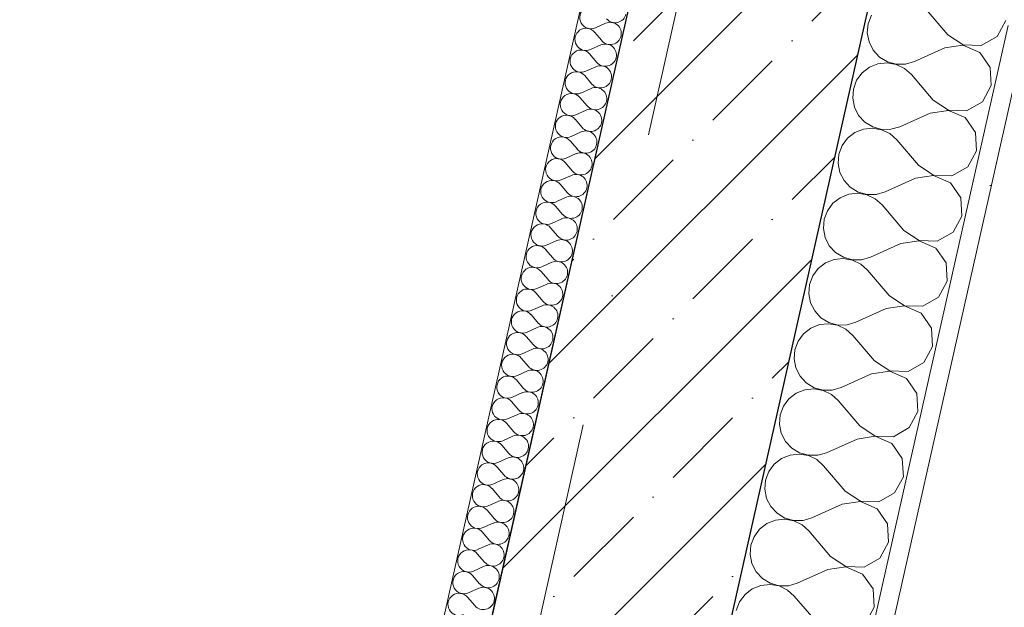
# Model space of a CAD drawing. Header units: millimetres. Extents: x -7218036 to -6920397, y 6117771 to 6333681.
# Tile 50 of 89: x -7183281 to -7182228, y 6150727 to 6151355. Entities that reach past the tile are written whole.
import ezdxf
from ezdxf.enums import TextEntityAlignment as Align

# ---------------------------------------------------------------- set-up
doc = ezdxf.new("R2010")
doc.units = ezdxf.units.MM
doc.header["$MEASUREMENT"] = 0
doc.linetypes.add('Штрихпунктирная', pattern=[670.277762, 352.777767, -176.388884, 0, -141.111112])
for name, color, linetype in [('АР-Стены_внутренние_пилоны.АР', 7, 'Continuous'), ('АР-Стены_Перегородки_100_.АР', 7, 'Continuous'), ('АР-Чертеж-Оси_Осевые размеры.АР', 7, 'Continuous'), ('ИОС-Шахты и отверстия.АР', 7, 'Continuous')]:
    doc.layers.add(name, color=color, linetype=linetype)
for name, color, linetype, lineweight in [('АР-Стены_внутренние_пилоны.АР_Ном._пера__1', 7, 'Continuous', 30), ('АР-Стены_Перегородки_100_.АР_Ном._пера__1', 7, 'Continuous', 15), ('АР-Чертеж-Оси_Осевые размеры.АР_Ном._пера__120', 7, 'Continuous', 0), ('ИОС-Шахты и отверстия.АР_Ном._пера__1', 7, 'Continuous', 0)]:
    doc.layers.add(name, color=color, linetype=linetype, lineweight=lineweight)
doc.styles.add('РЎР“Р•РќР•Р\xa0Р\x98Р\xa0_РЎРўР\x98Р›Р¬_3', font='GOTHIC.TTF')

# ---------------------------------------------------------------- blocks, each defined once
blk = doc.blocks.new('*X188', base_point=(-6566190.3, 6562677.8))
at = {"layer": 'АР-Стены_Перегородки_100_.АР_Ном._пера__1', "color": 7, "linetype": 'Continuous', "lineweight": 0}
for p, q in [((-7182288.7, 6151339.1), (-7182311.9, 6151366.3)), ((-7182370.4, 6151360.2), (-7182373.9, 6151350.9)), ((-7182236, 6151337.3), (-7182226.7, 6151354.5)), ((-7182373.9, 6151350.9), (-7182374.7, 6151341.1)), ((-7182374.7, 6151341.1), (-7182372.8, 6151331.5)), ((-7182372.8, 6151331.5), (-7182368.3, 6151322.7)), ((-7182288.7, 6151339.1), (-7182272.4, 6151328.3)), ((-7182252.9, 6151327.6), (-7182236, 6151337.3)), ((-7182368.3, 6151322.7), (-7182361.6, 6151315.4)), ((-7182291.8, 6151325.2), (-7182324.4, 6151310.5)), ((-7182272.5, 6151328), (-7182291.8, 6151325.2)), ((-7182254.6, 6151320.3), (-7182272.5, 6151328)), ((-7182272.4, 6151328.3), (-7182252.9, 6151327.6)), ((-7182243.4, 6151304.3), (-7182254.6, 6151320.3)), ((-7182361.6, 6151315.4), (-7182353.2, 6151310.3)), ((-7182353.2, 6151310.3), (-7182343.7, 6151307.7)), ((-7182333.8, 6151307.8), (-7182324.4, 6151310.5)), ((-7182372.4, 6151304.4), (-7182380.2, 6151298.4)), ((-7182363.3, 6151308.1), (-7182372.4, 6151304.4)), ((-7182353.5, 6151309.1), (-7182363.3, 6151308.1)), ((-7182343.8, 6151307.4), (-7182353.5, 6151309.1)), ((-7182334.9, 6151303.1), (-7182343.8, 6151307.4)), ((-7182343.7, 6151307.7), (-7182333.8, 6151307.8)), ((-7182327.5, 6151296.6), (-7182334.9, 6151303.1)), ((-7182242.3, 6151284.8), (-7182243.4, 6151304.3)), ((-7182386.1, 6151290.5), (-7182389.5, 6151281.2)), ((-7182380.2, 6151298.4), (-7182386.1, 6151290.5)), ((-7182304.3, 6151269.4), (-7182327.5, 6151296.6)), ((-7182389.5, 6151281.2), (-7182390.3, 6151271.4)), ((-7182251.6, 6151267.6), (-7182242.3, 6151284.8)), ((-7182390.3, 6151271.4), (-7182388.4, 6151261.8)), ((-7182304.3, 6151269.4), (-7182288.1, 6151258.6)), ((-7182268.6, 6151257.9), (-7182251.6, 6151267.6)), ((-7182388.4, 6151261.8), (-7182384, 6151253)), ((-7182288.1, 6151258.3), (-7182307.5, 6151255.5)), ((-7182288.1, 6151258.6), (-7182268.6, 6151257.9)), ((-7182270.2, 6151250.6), (-7182288.1, 6151258.3)), ((-7182384, 6151253), (-7182377.3, 6151245.8)), ((-7182307.5, 6151255.5), (-7182340, 6151240.8)), ((-7182259.1, 6151234.6), (-7182270.2, 6151250.6)), ((-7182378.9, 6151238.4), (-7182388.1, 6151234.7)), ((-7182369.1, 6151239.4), (-7182378.9, 6151238.4)), ((-7182377.3, 6151245.8), (-7182368.8, 6151240.6)), ((-7182359.4, 6151237.7), (-7182369.1, 6151239.4)), ((-7182368.8, 6151240.6), (-7182359.3, 6151238)), ((-7182350.5, 6151233.5), (-7182359.4, 6151237.7)), ((-7182359.3, 6151238), (-7182349.5, 6151238.1)), ((-7182349.5, 6151238.1), (-7182340, 6151240.8)), ((-7182395.9, 6151228.7), (-7182401.7, 6151220.8)), ((-7182388.1, 6151234.7), (-7182395.9, 6151228.7)), ((-7182343.2, 6151226.9), (-7182350.5, 6151233.5)), ((-7182320, 6151199.7), (-7182343.2, 6151226.9)), ((-7182258, 6151215.1), (-7182259.1, 6151234.6)), ((-7182401.7, 6151220.8), (-7182405.2, 6151211.6)), ((-7182267.3, 6151197.9), (-7182258, 6151215.1)), ((-7182405.2, 6151211.6), (-7182406, 6151201.7)), ((-7182406, 6151201.7), (-7182404.1, 6151192.1)), ((-7182320, 6151199.7), (-7182303.7, 6151188.9)), ((-7182284.2, 6151188.3), (-7182267.3, 6151197.9)), ((-7182404.1, 6151192.1), (-7182399.6, 6151183.3)), ((-7182323.1, 6151185.8), (-7182355.7, 6151171.2)), ((-7182303.8, 6151188.6), (-7182323.1, 6151185.8)), ((-7182285.9, 6151180.9), (-7182303.8, 6151188.6)), ((-7182303.7, 6151188.9), (-7182284.2, 6151188.3)), ((-7182399.6, 6151183.3), (-7182392.9, 6151176.1)), ((-7182392.9, 6151176.1), (-7182384.5, 6151170.9)), ((-7182274.7, 6151164.9), (-7182285.9, 6151180.9)), ((-7182403.7, 6151165), (-7182411.5, 6151159)), ((-7182394.6, 6151168.7), (-7182403.7, 6151165)), ((-7182384.8, 6151169.7), (-7182394.6, 6151168.7)), ((-7182375.1, 6151168), (-7182384.8, 6151169.7)), ((-7182384.5, 6151170.9), (-7182375, 6151168.3)), ((-7182366.2, 6151163.8), (-7182375.1, 6151168)), ((-7182375, 6151168.3), (-7182365.1, 6151168.4)), ((-7182358.8, 6151157.2), (-7182366.2, 6151163.8)), ((-7182365.1, 6151168.4), (-7182355.7, 6151171.2)), ((-7182273.6, 6151145.4), (-7182274.7, 6151164.9)), ((-7182411.5, 6151159), (-7182417.4, 6151151.1)), ((-7182335.6, 6151130), (-7182358.8, 6151157.2)), ((-7182420.8, 6151141.9), (-7182421.6, 6151132)), ((-7182417.4, 6151151.1), (-7182420.8, 6151141.9)), ((-7182282.9, 6151128.3), (-7182273.6, 6151145.4)), ((-7182421.6, 6151132), (-7182419.7, 6151122.4)), ((-7182419.7, 6151122.4), (-7182415.3, 6151113.6)), ((-7182335.6, 6151130), (-7182319.4, 6151119.2)), ((-7182299.9, 6151118.6), (-7182282.9, 6151128.3)), ((-7182415.3, 6151113.6), (-7182408.6, 6151106.4)), ((-7182338.8, 6151116.1), (-7182371.3, 6151101.5)), ((-7182319.4, 6151118.9), (-7182338.8, 6151116.1)), ((-7182319.4, 6151119.2), (-7182299.9, 6151118.6)), ((-7182301.5, 6151111.2), (-7182319.4, 6151118.9)), ((-7182290.4, 6151095.2), (-7182301.5, 6151111.2)), ((-7182400.4, 6151100), (-7182410.2, 6151099)), ((-7182408.6, 6151106.4), (-7182400.1, 6151101.3)), ((-7182390.7, 6151098.3), (-7182400.4, 6151100)), ((-7182400.1, 6151101.3), (-7182390.6, 6151098.6)), ((-7182380.8, 6151098.7), (-7182371.3, 6151101.5)), ((-7182427.2, 6151089.3), (-7182433, 6151081.4)), ((-7182419.4, 6151095.3), (-7182427.2, 6151089.3)), ((-7182410.2, 6151099), (-7182419.4, 6151095.3)), ((-7182381.8, 6151094.1), (-7182390.7, 6151098.3)), ((-7182390.6, 6151098.6), (-7182380.8, 6151098.7)), ((-7182374.5, 6151087.5), (-7182381.8, 6151094.1)), ((-7182289.3, 6151075.7), (-7182290.4, 6151095.2)), ((-7182433, 6151081.4), (-7182436.5, 6151072.2)), ((-7182351.3, 6151060.4), (-7182374.5, 6151087.5)), ((-7182436.5, 6151072.2), (-7182437.3, 6151062.3)), ((-7182298.6, 6151058.6), (-7182289.3, 6151075.7)), ((-7182437.3, 6151062.3), (-7182435.4, 6151052.7)), ((-7182351.3, 6151060.4), (-7182335, 6151049.5)), ((-7182315.5, 6151048.9), (-7182298.6, 6151058.6)), ((-7182435.4, 6151052.7), (-7182430.9, 6151043.9)), ((-7182335.1, 6151049.3), (-7182354.4, 6151046.4)), ((-7182317.2, 6151041.5), (-7182335.1, 6151049.3)), ((-7182335, 6151049.5), (-7182315.5, 6151048.9)), ((-7182430.9, 6151043.9), (-7182424.2, 6151036.7)), ((-7182424.2, 6151036.7), (-7182415.8, 6151031.6)), ((-7182354.4, 6151046.4), (-7182387, 6151031.8)), ((-7182306, 6151025.5), (-7182317.2, 6151041.5)), ((-7182435, 6151025.7), (-7182442.8, 6151019.6)), ((-7182425.9, 6151029.3), (-7182435, 6151025.7)), ((-7182416.1, 6151030.3), (-7182425.9, 6151029.3)), ((-7182406.4, 6151028.7), (-7182416.1, 6151030.3)), ((-7182415.8, 6151031.6), (-7182406.3, 6151028.9)), ((-7182397.5, 6151024.4), (-7182406.4, 6151028.7)), ((-7182406.3, 6151028.9), (-7182396.4, 6151029)), ((-7182396.4, 6151029), (-7182387, 6151031.8)), ((-7182304.9, 6151006), (-7182306, 6151025.5)), ((-7182442.8, 6151019.6), (-7182448.7, 6151011.7)), ((-7182390.1, 6151017.8), (-7182397.5, 6151024.4)), ((-7182366.9, 6150990.7), (-7182390.1, 6151017.8)), ((-7182448.7, 6151011.7), (-7182452.1, 6151002.5)), ((-7182314.2, 6150988.9), (-7182304.9, 6151006)), ((-7182452.1, 6151002.5), (-7182452.9, 6150992.7)), ((-7182452.9, 6150992.7), (-7182451, 6150983)), ((-7182366.9, 6150990.7), (-7182350.7, 6150979.8)), ((-7182331.2, 6150979.2), (-7182314.2, 6150988.9)), ((-7182451, 6150983), (-7182446.6, 6150974.2)), ((-7182446.6, 6150974.2), (-7182439.9, 6150967)), ((-7182370.1, 6150976.7), (-7182402.6, 6150962.1)), ((-7182350.8, 6150979.6), (-7182370.1, 6150976.7)), ((-7182332.8, 6150971.8), (-7182350.8, 6150979.6)), ((-7182350.7, 6150979.8), (-7182331.2, 6150979.2)), ((-7182439.9, 6150967), (-7182431.4, 6150961.9)), ((-7182321.7, 6150955.8), (-7182332.8, 6150971.8)), ((-7182450.7, 6150956), (-7182458.5, 6150949.9)), ((-7182441.5, 6150959.6), (-7182450.7, 6150956)), ((-7182431.7, 6150960.7), (-7182441.5, 6150959.6)), ((-7182422, 6150959), (-7182431.7, 6150960.7)), ((-7182431.4, 6150961.9), (-7182422, 6150959.2)), ((-7182422, 6150959.2), (-7182412.1, 6150959.3)), ((-7182413.1, 6150954.7), (-7182422, 6150959)), ((-7182405.8, 6150948.1), (-7182413.1, 6150954.7)), ((-7182412.1, 6150959.3), (-7182402.6, 6150962.1)), ((-7182320.6, 6150936.3), (-7182321.7, 6150955.8)), ((-7182464.3, 6150942), (-7182467.8, 6150932.8)), ((-7182458.5, 6150949.9), (-7182464.3, 6150942)), ((-7182382.6, 6150921), (-7182405.8, 6150948.1)), ((-7182467.8, 6150932.8), (-7182468.6, 6150923)), ((-7182329.9, 6150919.2), (-7182320.6, 6150936.3)), ((-7182468.6, 6150923), (-7182466.7, 6150913.3)), ((-7182382.6, 6150921), (-7182366.3, 6150910.1)), ((-7182466.7, 6150913.3), (-7182462.2, 6150904.5)), ((-7182366.4, 6150909.9), (-7182385.7, 6150907)), ((-7182348.5, 6150902.1), (-7182366.4, 6150909.9)), ((-7182366.3, 6150910.1), (-7182346.8, 6150909.5)), ((-7182346.8, 6150909.5), (-7182329.9, 6150919.2)), ((-7182462.2, 6150904.5), (-7182455.5, 6150897.3)), ((-7182385.7, 6150907), (-7182418.3, 6150892.4)), ((-7182337.3, 6150886.1), (-7182348.5, 6150902.1)), ((-7182457.2, 6150889.9), (-7182466.3, 6150886.3)), ((-7182447.4, 6150891), (-7182457.2, 6150889.9)), ((-7182455.5, 6150897.3), (-7182447.1, 6150892.2)), ((-7182437.7, 6150889.3), (-7182447.4, 6150891)), ((-7182447.1, 6150892.2), (-7182437.6, 6150889.6)), ((-7182428.8, 6150885), (-7182437.7, 6150889.3)), ((-7182437.6, 6150889.6), (-7182427.7, 6150889.6)), ((-7182427.7, 6150889.6), (-7182418.3, 6150892.4)), ((-7182474.1, 6150880.2), (-7182480, 6150872.3)), ((-7182466.3, 6150886.3), (-7182474.1, 6150880.2)), ((-7182421.4, 6150878.4), (-7182428.8, 6150885)), ((-7182398.2, 6150851.3), (-7182421.4, 6150878.4)), ((-7182336.2, 6150866.6), (-7182337.3, 6150886.1)), ((-7182480, 6150872.3), (-7182483.4, 6150863.1)), ((-7182483.4, 6150863.1), (-7182484.2, 6150853.3)), ((-7182345.5, 6150849.5), (-7182336.2, 6150866.6)), ((-7182484.2, 6150853.3), (-7182482.3, 6150843.6)), ((-7182398.2, 6150851.3), (-7182382, 6150840.5)), ((-7182362.5, 6150839.8), (-7182345.5, 6150849.5)), ((-7182482.3, 6150843.6), (-7182477.9, 6150834.8)), ((-7182401.4, 6150837.3), (-7182433.9, 6150822.7)), ((-7182382.1, 6150840.2), (-7182401.4, 6150837.3)), ((-7182364.1, 6150832.4), (-7182382.1, 6150840.2)), ((-7182382, 6150840.5), (-7182362.5, 6150839.8)), ((-7182477.9, 6150834.8), (-7182471.2, 6150827.6)), ((-7182471.2, 6150827.6), (-7182462.8, 6150822.5)), ((-7182353, 6150816.4), (-7182364.1, 6150832.4)), ((-7182482, 6150816.6), (-7182489.8, 6150810.6)), ((-7182472.8, 6150820.2), (-7182482, 6150816.6)), ((-7182463, 6150821.3), (-7182472.8, 6150820.2)), ((-7182453.3, 6150819.6), (-7182463, 6150821.3)), ((-7182462.8, 6150822.5), (-7182453.3, 6150819.9)), ((-7182453.3, 6150819.9), (-7182443.4, 6150819.9)), ((-7182444.4, 6150815.3), (-7182453.3, 6150819.6)), ((-7182437.1, 6150808.8), (-7182444.4, 6150815.3)), ((-7182443.4, 6150819.9), (-7182433.9, 6150822.7)), ((-7182351.9, 6150796.9), (-7182353, 6150816.4)), ((-7182489.8, 6150810.6), (-7182495.6, 6150802.6)), ((-7182413.9, 6150781.6), (-7182437.1, 6150808.8)), ((-7182495.6, 6150802.6), (-7182499.1, 6150793.4)), ((-7182361.2, 6150779.8), (-7182351.9, 6150796.9)), ((-7182499.1, 6150793.4), (-7182499.9, 6150783.6)), ((-7182499.9, 6150783.6), (-7182498, 6150773.9)), ((-7182498, 6150773.9), (-7182493.5, 6150765.1)), ((-7182413.9, 6150781.6), (-7182397.6, 6150770.8)), ((-7182378.1, 6150770.1), (-7182361.2, 6150779.8)), ((-7182493.5, 6150765.1), (-7182486.8, 6150757.9)), ((-7182417, 6150767.6), (-7182449.6, 6150753)), ((-7182397.7, 6150770.5), (-7182417, 6150767.6)), ((-7182379.8, 6150762.7), (-7182397.7, 6150770.5)), ((-7182397.6, 6150770.8), (-7182378.1, 6150770.1)), ((-7182368.6, 6150746.7), (-7182379.8, 6150762.7)), ((-7182486.8, 6150757.9), (-7182478.4, 6150752.8)), ((-7182478.4, 6150752.8), (-7182468.9, 6150750.2)), ((-7182459.1, 6150750.2), (-7182449.6, 6150753)), ((-7182497.6, 6150746.9), (-7182505.4, 6150740.9)), ((-7182488.5, 6150750.5), (-7182497.6, 6150746.9)), ((-7182478.7, 6150751.6), (-7182488.5, 6150750.5)), ((-7182469, 6150749.9), (-7182478.7, 6150751.6)), ((-7182460.1, 6150745.6), (-7182469, 6150749.9)), ((-7182468.9, 6150750.2), (-7182459.1, 6150750.2)), ((-7182452.7, 6150739.1), (-7182460.1, 6150745.6)), ((-7182367.5, 6150727.2), (-7182368.6, 6150746.7)), ((-7182511.3, 6150732.9), (-7182514.7, 6150723.7)), ((-7182505.4, 6150740.9), (-7182511.3, 6150732.9)), ((-7182429.5, 6150711.9), (-7182452.7, 6150739.1)), ((-7182376.8, 6150710.1), (-7182367.5, 6150727.2))]:
    blk.add_line(p, q, dxfattribs=at)
blk = doc.blocks.new('Стена_78_5', base_point=(-7182333.3, 6151547.9))
at = {"layer": 'АР-Стены_Перегородки_100_.АР', "linetype": 'Continuous', "lineweight": 0, "true_color": 0x000000}
h = blk.add_hatch(dxfattribs=at)
h.set_pattern_fill('ШТУКАТУРКА__ГИПС_01_0005', color=18, style=0, pattern_type=2)
h.set_pattern_definition([(45, (-6566190.34, 6563027.8), (-111.369318, 111.369318), [0, -105, 0, -157.5]), (110, (-6565840.34, 6563027.8), (148.001588, 53.868173), [0, -77, 0, -133])])
h.paths.add_polyline_path([(-7182224.2, 6151349.1), (-7182531, 6149983.1), (-7182511.5, 6149978.8), (-7182204.7, 6151344.7)])
at = {"layer": 'АР-Стены_Перегородки_100_.АР_Ном._пера__1', "color": 7, "linetype": 'Continuous', "lineweight": 0}
blk.add_line((-7182535.4, 6149963.6), (-7182224.2, 6151349.1), dxfattribs=at)
at = {"layer": 'АР-Стены_Перегородки_100_.АР_Ном._пера__1', "color": 7, "linetype": 'Continuous', "lineweight": 0, "flags": 128}
for points in [[(-7182366.2, 6151401.5), (-7182714.6, 6149850.1)], [(-7182511.5, 6149978.8), (-7182204.7, 6151344.7)]]:
    blk.add_lwpolyline(points, dxfattribs=at)
at = {"layer": 'АР-Стены_Перегородки_100_.АР', "color": 7, "lineweight": 0}
blk.add_blockref('*X188', (-6566190.3, 6562677.8), dxfattribs=at)
blk = doc.blocks.new('*X370', base_point=(-6566190.3, 6562677.8))
at = {"layer": 'АР-Стены_Перегородки_100_.АР_Ном._пера__1', "color": 7, "linetype": 'Continuous', "lineweight": 0}
for p, q in [((-7182666.3, 6151342), (-7182658.5, 6151332.9)), ((-7182665.2, 6151346.6), (-7182654.4, 6151351.5)), ((-7182670.4, 6151323.4), (-7182659.6, 6151328.3)), ((-7182671.5, 6151318.7), (-7182663.8, 6151309.7)), ((-7182675.7, 6151300.1), (-7182664.8, 6151305)), ((-7182676.7, 6151295.5), (-7182669, 6151286.4)), ((-7182680.9, 6151276.9), (-7182670, 6151281.8)), ((-7182681.9, 6151272.3), (-7182674.2, 6151263.2)), ((-7182686.1, 6151253.7), (-7182675.2, 6151258.6)), ((-7182687.1, 6151249), (-7182679.4, 6151240)), ((-7182692.4, 6151225.8), (-7182684.6, 6151216.8)), ((-7182691.3, 6151230.5), (-7182680.5, 6151235.3)), ((-7182696.5, 6151207.2), (-7182685.7, 6151212.1)), ((-7182697.6, 6151202.6), (-7182689.9, 6151193.5)), ((-7182701.8, 6151184), (-7182690.9, 6151188.9)), ((-7182702.8, 6151179.3), (-7182695.1, 6151170.3)), ((-7182707, 6151160.8), (-7182696.1, 6151165.6)), ((-7182708, 6151156.1), (-7182700.3, 6151147.1)), ((-7182712.2, 6151137.5), (-7182701.3, 6151142.4)), ((-7182713.2, 6151132.9), (-7182705.5, 6151123.8)), ((-7182718.5, 6151109.7), (-7182710.7, 6151100.6)), ((-7182717.4, 6151114.3), (-7182706.6, 6151119.2)), ((-7182722.6, 6151091.1), (-7182711.8, 6151096)), ((-7182723.7, 6151086.4), (-7182715.9, 6151077.4)), ((-7182727.8, 6151067.8), (-7182717, 6151072.7)), ((-7182728.9, 6151063.2), (-7182721.2, 6151054.1)), ((-7182733.1, 6151044.6), (-7182722.2, 6151049.5)), ((-7182734.1, 6151040), (-7182726.4, 6151030.9)), ((-7182738.3, 6151021.4), (-7182727.4, 6151026.3)), ((-7182739.3, 6151016.7), (-7182731.6, 6151007.7)), ((-7182743.5, 6150998.1), (-7182732.6, 6151003)), ((-7182744.5, 6150993.5), (-7182736.8, 6150984.4)), ((-7182748.7, 6150974.9), (-7182737.9, 6150979.8)), ((-7182749.8, 6150970.3), (-7182742, 6150961.2)), ((-7182753.9, 6150951.7), (-7182743.1, 6150956.6)), ((-7182755, 6150947), (-7182747.2, 6150938)), ((-7182759.1, 6150928.5), (-7182748.3, 6150933.3)), ((-7182760.2, 6150923.8), (-7182752.5, 6150914.8)), ((-7182764.4, 6150905.2), (-7182753.5, 6150910.1)), ((-7182765.4, 6150900.6), (-7182757.7, 6150891.5)), ((-7182769.6, 6150882), (-7182758.7, 6150886.9)), ((-7182770.6, 6150877.3), (-7182762.9, 6150868.3)), ((-7182774.8, 6150858.8), (-7182763.9, 6150863.6)), ((-7182775.8, 6150854.1), (-7182768.1, 6150845.1)), ((-7182780, 6150835.5), (-7182769.2, 6150840.4)), ((-7182781.1, 6150830.9), (-7182773.3, 6150821.8)), ((-7182785.2, 6150812.3), (-7182774.4, 6150817.2)), ((-7182786.3, 6150807.7), (-7182778.6, 6150798.6)), ((-7182791.5, 6150784.4), (-7182783.8, 6150775.4)), ((-7182790.5, 6150789.1), (-7182779.6, 6150794)), ((-7182795.7, 6150765.8), (-7182784.8, 6150770.7)), ((-7182796.7, 6150761.2), (-7182789, 6150752.1)), ((-7182800.9, 6150742.6), (-7182790, 6150747.5)), ((-7182801.9, 6150738), (-7182794.2, 6150728.9))]:
    blk.add_line(p, q, dxfattribs=at)
for centre, start, end in [((-7182670.1, 6151357.5), 40.4717, 294.2115), ((-7182649.5, 6151340.6), 347.3416, 114.2115), ((-7182644.3, 6151363.9), 220.4717, 347.3416), ((-7182675.3, 6151334.2), 40.4717, 294.2115), ((-7182649.5, 6151340.6), 220.4717, 347.3416), ((-7182680.5, 6151311), 40.4717, 294.2115), ((-7182654.7, 6151317.4), 347.3416, 114.2115), ((-7182654.7, 6151317.4), 220.4717, 347.3416), ((-7182685.8, 6151287.8), 40.4717, 294.2115), ((-7182659.9, 6151294.2), 347.3416, 114.2115), ((-7182659.9, 6151294.2), 220.4717, 347.3416), ((-7182665.1, 6151270.9), 347.3416, 114.2115), ((-7182691, 6151264.5), 40.4717, 294.2115), ((-7182665.1, 6151270.9), 220.4717, 347.3416), ((-7182670.4, 6151247.7), 347.3416, 114.2115), ((-7182696.2, 6151241.3), 40.4717, 294.2115), ((-7182675.6, 6151224.5), 347.3416, 114.2115), ((-7182670.4, 6151247.7), 220.4717, 347.3416), ((-7182701.4, 6151218.1), 40.4717, 294.2115), ((-7182675.6, 6151224.5), 220.4717, 347.3416), ((-7182706.6, 6151194.9), 40.4717, 294.2115), ((-7182680.8, 6151201.2), 347.3416, 114.2115), ((-7182680.8, 6151201.2), 220.4717, 347.3416), ((-7182711.9, 6151171.6), 40.4717, 294.2115), ((-7182686, 6151178), 347.3416, 114.2115), ((-7182686, 6151178), 220.4717, 347.3416), ((-7182691.2, 6151154.8), 347.3416, 114.2115), ((-7182717.1, 6151148.4), 40.4717, 294.2115), ((-7182691.2, 6151154.8), 220.4717, 347.3416), ((-7182696.5, 6151131.6), 347.3416, 114.2115), ((-7182722.3, 6151125.2), 40.4717, 294.2115), ((-7182701.7, 6151108.3), 347.3416, 114.2115), ((-7182696.5, 6151131.6), 220.4717, 347.3416), ((-7182727.5, 6151101.9), 40.4717, 294.2115), ((-7182701.7, 6151108.3), 220.4717, 347.3416), ((-7182732.7, 6151078.7), 40.4717, 294.2115), ((-7182706.9, 6151085.1), 347.3416, 114.2115), ((-7182706.9, 6151085.1), 220.4717, 347.3416), ((-7182712.1, 6151061.9), 347.3416, 114.2115), ((-7182737.9, 6151055.5), 40.4717, 294.2115), ((-7182712.1, 6151061.9), 220.4717, 347.3416), ((-7182717.3, 6151038.6), 347.3416, 114.2115), ((-7182743.2, 6151032.2), 40.4717, 294.2115), ((-7182717.3, 6151038.6), 220.4717, 347.3416), ((-7182722.5, 6151015.4), 347.3416, 114.2115), ((-7182748.4, 6151009), 40.4717, 294.2115), ((-7182722.5, 6151015.4), 220.4717, 347.3416), ((-7182753.6, 6150985.8), 40.4717, 294.2115), ((-7182727.8, 6150992.2), 347.3416, 114.2115), ((-7182727.8, 6150992.2), 220.4717, 347.3416), ((-7182758.8, 6150962.5), 40.4717, 294.2115), ((-7182733, 6150968.9), 347.3416, 114.2115), ((-7182733, 6150968.9), 220.4717, 347.3416), ((-7182738.2, 6150945.7), 347.3416, 114.2115), ((-7182764, 6150939.3), 40.4717, 294.2115), ((-7182738.2, 6150945.7), 220.4717, 347.3416), ((-7182743.4, 6150922.5), 347.3416, 114.2115), ((-7182769.2, 6150916.1), 40.4717, 294.2115), ((-7182748.6, 6150899.2), 347.3416, 114.2115), ((-7182743.4, 6150922.5), 220.4717, 347.3416), ((-7182774.5, 6150892.9), 40.4717, 294.2115), ((-7182748.6, 6150899.2), 220.4717, 347.3416), ((-7182779.7, 6150869.6), 40.4717, 294.2115), ((-7182753.8, 6150876), 347.3416, 114.2115), ((-7182753.8, 6150876), 220.4717, 347.3416), ((-7182784.9, 6150846.4), 40.4717, 294.2115), ((-7182759.1, 6150852.8), 347.3416, 114.2115), ((-7182759.1, 6150852.8), 220.4717, 347.3416), ((-7182764.3, 6150829.6), 347.3416, 114.2115), ((-7182790.1, 6150823.2), 40.4717, 294.2115), ((-7182764.3, 6150829.6), 220.4717, 347.3416), ((-7182769.5, 6150806.3), 347.3416, 114.2115), ((-7182795.3, 6150799.9), 40.4717, 294.2115), ((-7182774.7, 6150783.1), 347.3416, 114.2115), ((-7182769.5, 6150806.3), 220.4717, 347.3416), ((-7182800.6, 6150776.7), 40.4717, 294.2115), ((-7182774.7, 6150783.1), 220.4717, 347.3416), ((-7182805.8, 6150753.5), 40.4717, 294.2115), ((-7182779.9, 6150759.9), 347.3416, 114.2115), ((-7182779.9, 6150759.9), 220.4717, 347.3416), ((-7182811, 6150730.2), 40.4717, 294.2115), ((-7182785.1, 6150736.6), 347.3416, 114.2115), ((-7182785.1, 6150736.6), 220.4717, 347.3416)]:
    blk.add_arc(centre, 11.9, start, end, dxfattribs=at)
blk = doc.blocks.new('Стена_196_5', base_point=(-7185857.8, 6136996.3))
at = {"layer": 'АР-Стены_Перегородки_100_.АР_Ном._пера__1', "color": 7, "linetype": 'Continuous', "lineweight": 0, "flags": 128}
for points in [[(-7182569, 6151867.3), (-7185906.5, 6137007.3)], [(-7185857.8, 6136996.3), (-7182533.4, 6151797.8)]]:
    blk.add_lwpolyline(points, dxfattribs=at)
at = {"layer": 'АР-Стены_Перегородки_100_.АР', "color": 7, "lineweight": 0}
blk.add_blockref('*X370', (-6566190.3, 6562677.8), dxfattribs=at)
blk = doc.blocks.new('Стандартный Маркер Сетки[11]_5', base_point=(-7182312.1, 6152552))
at = {"layer": 'АР-Чертеж-Оси_Осевые размеры.АР_Ном._пера__120', "color": 7, "linetype": 'Штрихпунктирная', "lineweight": 0}
blk.add_line((-7182531.3, 6151576.3), (-7187093.8, 6131261.9), dxfattribs=at)
at = {"layer": 'АР-Чертеж-Оси_Осевые размеры.АР_Ном._пера__120', "color": 7, "lineweight": 0, "style": 'РЎР“Р•РќР•Р\xa0Р\x98Р\xa0_РЎРўР\x98Р›Р¬_3'}
blk.add_attdef('AC_MarkerText_1', text='', height=350, rotation=347.3417, dxfattribs=at).set_placement((-7187352.5, 6129979.4), align=Align.TOP_CENTER)
blk = doc.blocks.new('Стандартный Маркер Сетки[25]_5', base_point=(-7182312.1, 6152552))
at = {"layer": 'АР-Чертеж-Оси_Осевые размеры.АР_Ном._пера__120', "color": 7, "linetype": 'Штрихпунктирная', "lineweight": 0}
blk.add_line((-7182531.3, 6151576.3), (-7187093.8, 6131261.9), dxfattribs=at)
at = {"layer": 'АР-Чертеж-Оси_Осевые размеры.АР_Ном._пера__120', "color": 7, "lineweight": 0, "style": 'РЎР“Р•РќР•Р\xa0Р\x98Р\xa0_РЎРўР\x98Р›Р¬_3'}
blk.add_attdef('AC_MarkerText_1', text='', height=350, rotation=347.3417, dxfattribs=at).set_placement((-7187352.5, 6129979.4), align=Align.TOP_CENTER)
blk = doc.blocks.new('Стандартный Маркер Сетки[26]_5', base_point=(-7182312.1, 6152552))
at = {"layer": 'АР-Чертеж-Оси_Осевые размеры.АР_Ном._пера__120', "color": 7, "linetype": 'Штрихпунктирная', "lineweight": 0}
blk.add_line((-7182531.3, 6151576.3), (-7187093.8, 6131261.9), dxfattribs=at)
at = {"layer": 'АР-Чертеж-Оси_Осевые размеры.АР_Ном._пера__120', "color": 7, "lineweight": 0, "style": 'РЎР“Р•РќР•Р\xa0Р\x98Р\xa0_РЎРўР\x98Р›Р¬_3'}
blk.add_attdef('AC_MarkerText_1', text='', height=350, rotation=347.3417, dxfattribs=at).set_placement((-7187352.5, 6129979.4), align=Align.TOP_CENTER)
blk = doc.blocks.new('Стандартный Маркер Сетки[27]_5', base_point=(-7182312.1, 6152552))
at = {"layer": 'АР-Чертеж-Оси_Осевые размеры.АР_Ном._пера__120', "color": 7, "linetype": 'Штрихпунктирная', "lineweight": 0}
blk.add_line((-7182531.3, 6151576.3), (-7187093.8, 6131261.9), dxfattribs=at)
at = {"layer": 'АР-Чертеж-Оси_Осевые размеры.АР_Ном._пера__120', "color": 7, "lineweight": 0, "style": 'РЎР“Р•РќР•Р\xa0Р\x98Р\xa0_РЎРўР\x98Р›Р¬_3'}
blk.add_attdef('AC_MarkerText_1', text='', height=350, rotation=347.3417, dxfattribs=at).set_placement((-7187352.5, 6129979.4), align=Align.TOP_CENTER)
blk = doc.blocks.new('Стандартный Маркер Сетки[70]_5', base_point=(-7182312.1, 6152552))
at = {"layer": 'АР-Чертеж-Оси_Осевые размеры.АР_Ном._пера__120', "color": 7, "linetype": 'Штрихпунктирная', "lineweight": 0}
blk.add_line((-7182531.3, 6151576.3), (-7187093.8, 6131261.9), dxfattribs=at)
at = {"layer": 'АР-Чертеж-Оси_Осевые размеры.АР_Ном._пера__120', "color": 7, "lineweight": 0, "style": 'РЎР“Р•РќР•Р\xa0Р\x98Р\xa0_РЎРўР\x98Р›Р¬_3'}
blk.add_attdef('AC_MarkerText_1', text='', height=350, rotation=347.3417, dxfattribs=at).set_placement((-7187352.5, 6129979.4), align=Align.TOP_CENTER)
blk = doc.blocks.new('Стандартный Маркер Сетки[84]_5', base_point=(-7182312.1, 6152552))
at = {"layer": 'АР-Чертеж-Оси_Осевые размеры.АР_Ном._пера__120', "color": 7, "linetype": 'Штрихпунктирная', "lineweight": 0}
blk.add_line((-7182531.3, 6151576.3), (-7187093.8, 6131261.9), dxfattribs=at)
at = {"layer": 'АР-Чертеж-Оси_Осевые размеры.АР_Ном._пера__120', "color": 7, "lineweight": 0, "style": 'РЎР“Р•РќР•Р\xa0Р\x98Р\xa0_РЎРўР\x98Р›Р¬_3'}
blk.add_attdef('AC_MarkerText_1', text='', height=350, rotation=347.3417, dxfattribs=at).set_placement((-7187352.5, 6129979.4), align=Align.TOP_CENTER)
blk = doc.blocks.new('Стандартный Маркер Сетки[85]_5', base_point=(-7182312.1, 6152552))
at = {"layer": 'АР-Чертеж-Оси_Осевые размеры.АР_Ном._пера__120', "color": 7, "linetype": 'Штрихпунктирная', "lineweight": 0}
blk.add_line((-7182531.3, 6151576.3), (-7187093.8, 6131261.9), dxfattribs=at)
at = {"layer": 'АР-Чертеж-Оси_Осевые размеры.АР_Ном._пера__120', "color": 7, "lineweight": 0, "style": 'РЎР“Р•РќР•Р\xa0Р\x98Р\xa0_РЎРўР\x98Р›Р¬_3'}
blk.add_attdef('AC_MarkerText_1', text='', height=350, rotation=347.3417, dxfattribs=at).set_placement((-7187352.5, 6129979.4), align=Align.TOP_CENTER)
blk = doc.blocks.new('Стандартный Маркер Сетки[86]_5', base_point=(-7182312.1, 6152552))
at = {"layer": 'АР-Чертеж-Оси_Осевые размеры.АР_Ном._пера__120', "color": 7, "linetype": 'Штрихпунктирная', "lineweight": 0}
blk.add_line((-7182531.3, 6151576.3), (-7187093.8, 6131261.9), dxfattribs=at)
at = {"layer": 'АР-Чертеж-Оси_Осевые размеры.АР_Ном._пера__120', "color": 7, "lineweight": 0, "style": 'РЎР“Р•РќР•Р\xa0Р\x98Р\xa0_РЎРўР\x98Р›Р¬_3'}
blk.add_attdef('AC_MarkerText_1', text='', height=350, rotation=347.3417, dxfattribs=at).set_placement((-7187352.5, 6129979.4), align=Align.TOP_CENTER)
blk = doc.blocks.new('Стена_272_5', base_point=(-7184058.3, 6144437.7))
at = {"layer": 'АР-Стены_внутренние_пилоны.АР', "linetype": 'Continuous', "lineweight": 0, "true_color": 0x000000}
h = blk.add_hatch(dxfattribs=at)
h.set_pattern_fill('ЖЕЛЕЗОБЕТОН__PROJECT__0005', color=18, style=0, pattern_type=2)
h.set_pattern_definition([(45, (-6566190.34, 6562677.8), (-84.852814, 84.852814), []), (45, (-6566232.77, 6562720.22), (-84.852814, 84.852814), [90, -30, 0, -30])])
h.paths.add_polyline_path([(-7183936.4, 6144410.3), (-7182333.3, 6151547.9), (-7182533.4, 6151797.8), (-7184180.3, 6144465.1)])
at = {"layer": 'АР-Стены_внутренние_пилоны.АР_Ном._пера__1', "color": 7, "linetype": 'Continuous', "lineweight": 30, "flags": 128}
for points in [[(-7182533.4, 6151797.8), (-7184180.3, 6144465.1)], [(-7183936.4, 6144410.3), (-7182333.3, 6151547.9)]]:
    blk.add_lwpolyline(points, dxfattribs=at)
blk = doc.blocks.new('Символ Проема в Полу 21[125]_5', base_point=(-7179466.2, 6150729.7))
at = {"layer": 'ИОС-Шахты и отверстия.АР_Ном._пера__1', "color": 7, "linetype": 'Continuous', "lineweight": 0, "flags": 128}
blk.add_lwpolyline([(-7179466.2, 6150729.7), (-7182204.7, 6151344.7), (-7182511.5, 6149978.8), (-7181901.7, 6150866.2)], close=True, dxfattribs=at)

msp = doc.modelspace()

# ---------------------------------------------------------------- block references
at = {"layer": 'АР-Стены_внутренние_пилоны.АР', "color": 7, "lineweight": 0}
msp.add_blockref('Стена_272_5', (-7184058.3, 6144437.7), dxfattribs=at)
at = {"layer": 'АР-Стены_Перегородки_100_.АР', "color": 7, "lineweight": 0}
for name, p in [('Стена_196_5', (-7185857.8, 6136996.3)), ('Стена_78_5', (-7182333.3, 6151547.9))]:
    msp.add_blockref(name, p, dxfattribs=at)
at = {"layer": 'АР-Чертеж-Оси_Осевые размеры.АР', "color": 8, "linetype": 'Continuous', "lineweight": 15}
for name in ['Стандартный Маркер Сетки[11]_5', 'Стандартный Маркер Сетки[25]_5', 'Стандартный Маркер Сетки[26]_5', 'Стандартный Маркер Сетки[27]_5', 'Стандартный Маркер Сетки[70]_5', 'Стандартный Маркер Сетки[84]_5', 'Стандартный Маркер Сетки[85]_5', 'Стандартный Маркер Сетки[86]_5']:
    msp.add_blockref(name, (-7182312.1, 6152552), dxfattribs=at)
at = {"layer": 'ИОС-Шахты и отверстия.АР', "color": 7, "linetype": 'Continuous', "lineweight": 0}
msp.add_blockref('Символ Проема в Полу 21[125]_5', (-7179466.2, 6150729.7), dxfattribs=at)

doc.saveas('drawing.dxf')
